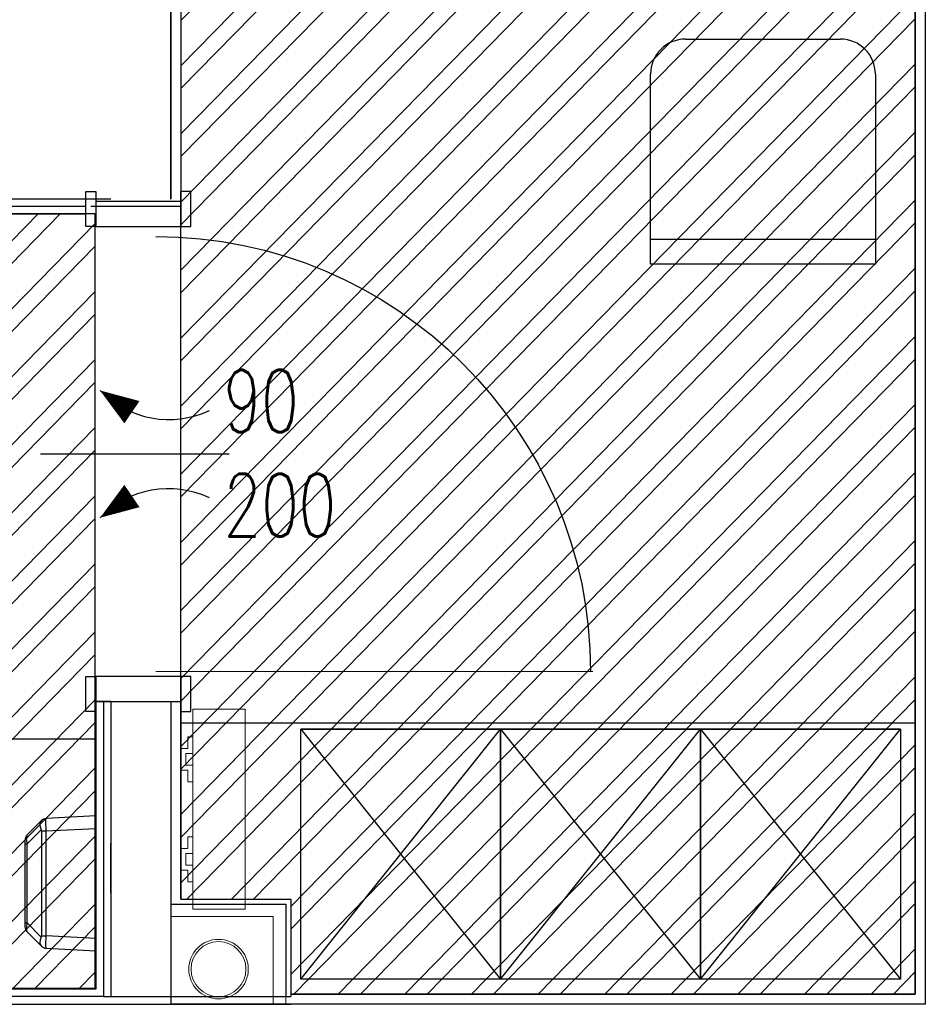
# Model space of a CAD drawing. Header units: centimetres. Extents: x -15121 to 30567, y -60641 to 0.
# Tile 106 of 256: x 4892 to 5073, y -25089 to -24892. Entities that reach past the tile are written whole.
import ezdxf

# ---------------------------------------------------------------- set-up
doc = ezdxf.new("R2010")
doc.units = ezdxf.units.CM
doc.header["$LTSCALE"] = 60
for name, color, linetype in [('A-----SZ', 8, 'Continuous'), ('A-MEB', 8, 'Continuous'), ('AIKA NP', 7, 'Continuous'), ('AIKA podłoga wc pod meble', 8, 'Continuous'), ('AIKA sufity podwieszane', 8, 'Continuous'), ('AIKA TYNK', 5, 'Continuous'), ('AIKA widokowe', 7, 'Continuous'), ('AIKA ŚCIANA', 8, 'Continuous')]:
    doc.layers.add(name, color=color, linetype=linetype)
doc.layers.add('IS_Grzejnik', color=15, linetype='Continuous', lineweight=5)
doc.layers.add('opisy', color=1, linetype='Continuous', lineweight=15)
doc.styles.add('RomanS', font='romans.shx')

# ---------------------------------------------------------------- blocks, each defined once
blk = doc.blocks.new('SL suszarka do rąk góra')
at = {"layer": 'AIKA widokowe'}
for p, q in [((-11, 0), (-13.5, 0)), ((-13.5, 0), (-12.98, -9.92)), ((-10.48, -9.92), (-11, 0)), ((11, 0), (-11, 0)), ((11, 0), (10.48, -9.92)), ((13.5, 0), (11, 0)), ((12.98, -9.92), (13.5, 0)), ((-12.54, -10.91), (-12.51, -10.94)), ((-12.51, -10.94), (-9.69, -13.76)), ((-7.92, -13.76), (-10.74, -10.94)), ((10.48, -9.92), (-10.48, -9.92)), ((-10.48, -10.91), (-10.48, -9.92)), ((-10.48, -10.91), (10.48, -10.91)), ((10.74, -10.94), (7.92, -13.76)), ((9.69, -13.76), (12.51, -10.94)), ((10.48, -10.91), (10.48, -9.92)), ((12.51, -10.94), (12.54, -10.91)), ((7.92, -13.76), (-7.92, -13.76)), ((-7.92, -14.2), (-7.92, -13.76)), ((7.92, -14.2), (7.92, -13.76)), ((-8.63, -14.2), (-7.92, -14.2)), ((-7.92, -14.2), (7.92, -14.2)), ((7.92, -14.2), (8.63, -14.2))]:
    blk.add_line(p, q, dxfattribs=at)
for centre, start, end in [((-11.48, -9.85), 183, 225), ((11.48, -9.85), 315, 357), ((-8.63, -12.7), 225, 270), ((8.63, -12.7), 270, 315)]:
    blk.add_arc(centre, 1.5, start, end, dxfattribs=at)
for centre, major_axis, ratio, start_param, end_param in [((-10.43, -10.9), (-2.55, 0.98), 0.026186, 0.011642, 0.272072), ((-10.5, -9.41), (-2.48, -0.48), 0.181937, 0.23532, 1.282518), ((-10.5, -9.41), (-2.07, -1.45), 0.488826, 0.0861, 1.133298), ((-10.43, -10.9), (-2.5, -0.07), 0.391695, 4.725364, 4.985794), ((-10.43, -11.96), (-0.435, 0.977), 0.924938, 5.892541, 6.15297), ((10.43, -10.9), (-2.5, 0.07), 0.391695, 4.438984, 4.699414), ((10.43, -11.96), (0.435, 0.977), 0.924938, 0.130215, 0.390645), ((10.5, -9.41), (2.07, -1.45), 0.488826, 5.149887, 6.197085), ((10.5, -9.41), (2.48, -0.48), 0.181937, 5.000667, 6.047865), ((10.43, -10.9), (2.55, 0.98), 0.026186, 6.011113, 6.271543), ((-7.21, -12.7), (-2.53, -0.97), 0.29403, 0.130209, 1.177407), ((7.21, -12.7), (2.53, -0.97), 0.29403, 5.105779, 6.152976)]:
    blk.add_ellipse(centre, major_axis=major_axis, ratio=ratio, start_param=start_param, end_param=end_param, dxfattribs=at)

msp = doc.modelspace()

# ---------------------------------------------------------------- hatches: boundary and pattern name
at = {"layer": 'AIKA sufity podwieszane', "transparency": 33554610}
h = msp.add_hatch(dxfattribs=at)
h.set_pattern_fill('ANSI32', color=8, angle=0.6)
h.set_pattern_definition([(45.6, (-6699.418, 2e-11), (-6.8053523, 6.6642933), []), (45.6, (-6694.928, 0.047), (-6.8053523, 6.6642933), [])])
h.paths.add_polyline_path([(5071.0491, -24739.7293), (5035.0491, -24739.7293), (4932.0491, -24739.7293), (4924.0491, -24739.7293), (4924.0491, -25067.7293), (4946.0491, -25067.7293), (4946.0491, -25086.7293), (5071.0491, -25086.7293)])
h = msp.add_hatch(dxfattribs=at)
h.set_pattern_fill('ANSI32', color=8, angle=0.6)
h.set_pattern_definition([(45.6, (-6538.906, 0.147), (-6.8053523, 6.6642933), []), (45.6, (-6534.416, 0.194), (-6.8053523, 6.6642933), [])])
h.paths.add_polyline_path([(4906.8523, -24930.58), (4787.3457, -24930.58), (4787.3457, -25085.582), (4906.8523, -25085.582)])

# ---------------------------------------------------------------- linework, layer by layer
at = {"layer": 'A-----SZ'}
for p, q in [((4910.0491, -25028.2274), (4910.0491, -25087.2293)), ((4910.0491, -25066.516), (4910.0491, -25056.516)), ((4786.0491, -25088.7633), (4946.0491, -25088.7293))]:
    msp.add_line(p, q, dxfattribs=at)
at = {"layer": 'A-MEB'}
for p, q in [((5025.0491, -24895.7293), (5056.0491, -24895.7293)), ((5018.0491, -24935.7293), (5018.0491, -24902.7293)), ((5063.0491, -24902.7293), (5063.0491, -24940.7293)), ((5018.0491, -24935.7293), (5063.0491, -24935.7293)), ((5018.0491, -24940.7293), (5018.0491, -24935.7293)), ((5063.0491, -24940.7293), (5018.0491, -24940.7293)), ((4948.0491, -25083.7293), (4948.0491, -25033.7293)), ((4948.0491, -25033.7293), (4988.0491, -25033.7293)), ((4948.0491, -25083.7293), (4988.0491, -25033.7293)), ((4988.0491, -25033.7293), (4948.0491, -25033.7293)), ((4948.0491, -25033.7293), (4988.0491, -25083.7293)), ((4988.0491, -25033.7293), (4988.0491, -25083.7293)), ((4988.0491, -25083.7293), (4988.0491, -25033.7293)), ((4988.0491, -25033.7293), (5028.0491, -25033.7293)), ((4988.0491, -25083.7293), (5028.0491, -25033.7293)), ((5028.0491, -25033.7293), (4988.0491, -25033.7293)), ((4988.0491, -25033.7293), (5028.0491, -25083.7293)), ((5028.0491, -25033.7293), (5028.0491, -25083.7293)), ((5028.0491, -25083.7293), (5028.0491, -25033.7293)), ((5028.0491, -25033.7293), (5068.0491, -25033.7293)), ((5028.0491, -25083.7293), (5068.0491, -25033.7293)), ((5068.0491, -25033.7293), (5028.0491, -25033.7293)), ((5028.0491, -25033.7293), (5068.0491, -25083.7293)), ((5068.0491, -25033.7293), (5068.0491, -25083.7293)), ((4988.0491, -25083.7293), (4948.0491, -25083.7293)), ((5028.0491, -25083.7293), (4988.0491, -25083.7293)), ((5068.0491, -25083.7293), (5028.0491, -25083.7293))]:
    msp.add_line(p, q, dxfattribs=at)
for centre, start, end in [((5025.0491, -24902.7293), 90, 180), ((5056.0491, -24902.7293), 0, 90)]:
    msp.add_arc(centre, 7, start, end, dxfattribs=at)
at = {"layer": 'AIKA NP', "color": 8}
for points in [[(4932.0491, -24737.7293), (4922.0491, -24737.7293), (4922.0491, -24927.7293)], [(5035.0491, -24737.7293), (5073.0491, -24737.7293), (5073.0491, -25087.2293)], [(4922.0491, -25028.2274), (4922.0491, -25068.7293), (4945.0491, -25068.7293), (4945.0491, -25087.2293)], [(4922.0491, -25028.2274), (4922.0491, -25068.7293), (4945.0491, -25068.7293), (4945.0491, -25085.7293)]]:
    msp.add_lwpolyline(points, dxfattribs=at)
at = {"layer": 'AIKA podłoga wc pod meble'}
for p, q in [((4924.0491, -24739.7293), (4924.0491, -24929.2274)), ((5071.0491, -25086.7293), (5071.0491, -24739.7293)), ((4924.0491, -25067.7293), (4924.0491, -24926.2274)), ((4924.0491, -25067.7293), (4924.0491, -24926.2274)), ((4924.0491, -24929.2274), (4906.0491, -24929.2274)), ((4907.0491, -25028.2274), (4924.0491, -25028.2274)), ((4924.0491, -25028.2274), (4924.0491, -25067.7293)), ((5071.0491, -25032.5293), (4924.0491, -25032.5293)), ((4924.0491, -25067.7293), (4946.0491, -25067.7293)), ((4946.0491, -25067.7293), (4946.0491, -25086.7293)), ((4946.0491, -25086.7293), (5071.0491, -25086.7293))]:
    msp.add_line(p, q, dxfattribs=at)
at = {"layer": 'AIKA sufity podwieszane', "color": 8, "transparency": 33554610}
msp.add_lwpolyline([(4787.3457, -24930.58), (4906.8523, -24930.58), (4906.8523, -25085.582), (4787.3457, -25085.582)], close=True, dxfattribs=at)
at = {"layer": 'AIKA TYNK'}
for p, q in [((4924.0491, -25028.2274), (4924.0491, -25067.7293)), ((4924.0491, -25028.2274), (4924.0491, -25067.7293)), ((4924.0491, -25067.7293), (4946.0491, -25067.7293)), ((4924.0491, -25067.7293), (4946.0491, -25067.7293)), ((4946.0491, -25067.7293), (4946.0491, -25087.2293)), ((4946.0491, -25067.7293), (4946.0491, -25086.7293)), ((5071.0491, -25086.7293), (4946.0491, -25086.7293)), ((4908.5491, -25087.2293), (4786.0491, -25087.2293))]:
    msp.add_line(p, q, dxfattribs=at)
for points in [[(4932.0491, -24739.7293), (4924.0491, -24739.7293), (4924.0491, -24929.2274)], [(5035.0491, -24739.7293), (5071.0491, -24739.7293), (5071.0491, -25086.7293)], [(4924.0491, -24926.2274), (4924.0491, -24929.2274)], [(4905.0491, -24929.2274), (4786.0444, -24929.2274), (4786.0444, -25087.2274)], [(4908.5491, -25028.2274), (4908.5491, -25087.2293)]]:
    msp.add_lwpolyline(points, dxfattribs=at)
at = {"layer": 'AIKA widokowe', "extrusion": (0, 0, -1)}
msp.add_line((4933.7452, -24978.7274), (4895.9498, -24978.7274), dxfattribs=at)
msp.add_line((4933.7452, -24978.7274), (4895.9498, -24978.7274), dxfattribs=at)
at = {"layer": 'AIKA widokowe', "color": 8}
msp.add_line((4910.0491, -25028.2274), (4907.0491, -25028.2274), dxfattribs=at)
msp.add_line((4910.0491, -25028.2274), (4907.0491, -25028.2274), dxfattribs=at)
at = {"layer": 'AIKA widokowe'}
for p, q in [((4907.0491, -25035.7272), (4787.4091, -25035.7272)), ((4907.0491, -25085.7293), (4787.3458, -25085.5772))]:
    msp.add_line(p, q, dxfattribs=at)
for points in [[(4907.0491, -24933.2274), (4905.0491, -24933.2274), (4905.0491, -24926.2274), (4907.0491, -24926.2274)], [(4924.0491, -24933.2274), (4926.0491, -24933.2274), (4926.0491, -24926.2274), (4924.0491, -24926.2274)], [(4924.0491, -24933.2274), (4926.0491, -24933.2274), (4926.0491, -24926.2274), (4924.0491, -24926.2274)], [(4907.0491, -24933.2274), (4924.0491, -24933.2274), (4924.0491, -24928.2274), (4907.0491, -24928.2274)], [(4907.0491, -24933.2274), (4924.0491, -24933.2274), (4924.0491, -24928.2274), (4907.0491, -24928.2274)], [(4907.0491, -25030.2274), (4905.0491, -25030.2274), (4905.0491, -25023.2274), (4907.0491, -25023.2274)], [(4907.0491, -25030.2274), (4905.0491, -25030.2274), (4905.0491, -25023.2274), (4907.0491, -25023.2274)], [(4907.0491, -25028.2274), (4924.0491, -25028.2274), (4924.0491, -25023.2274), (4907.0491, -25023.2274)], [(4907.0491, -25028.2274), (4924.0491, -25028.2274), (4924.0491, -25023.2274), (4907.0491, -25023.2274)], [(4924.0491, -25030.2274), (4926.0491, -25030.2274), (4926.0491, -25023.2274), (4924.0491, -25023.2274)], [(4924.0491, -25030.2274), (4926.0491, -25030.2274), (4926.0491, -25023.2274), (4924.0491, -25023.2274)]]:
    msp.add_lwpolyline(points, close=True, dxfattribs=at)
at = {"layer": 'AIKA widokowe', "color": 8}
for points in [[(4910.0491, -24927.7293), (4786.0491, -24927.7293), (4786.0491, -25085.7293)], [(4910.0491, -25028.2274), (4910.0491, -25087.2293)]]:
    msp.add_lwpolyline(points, dxfattribs=at)
at = {"layer": 'AIKA widokowe'}
for points in [[(4905.0491, -24930.7274), (4787.5425, -24930.7274), (4787.3458, -25085.5772)], [(4907.0491, -25028.2274), (4907.0491, -25085.7293)]]:
    msp.add_lwpolyline(points, dxfattribs=at)
for points in [[(4907.8896, -24966.0042, 0, 5.4, 0), (4914.2727, -24970.3491, 5.4, 5.4, 0)], [(4907.8896, -24966.0042, 0, 5.4, 0), (4914.2727, -24970.3491, 5.4, 5.4, 0)], [(4907.8896, -24991.4507, 0, 5.4, 0), (4914.2727, -24987.1058, 5.4, 5.4, 0)], [(4907.8896, -24991.4507, 0, 5.4, 0), (4914.2727, -24987.1058, 5.4, 5.4, 0)]]:
    msp.add_lwpolyline(points, format="xyseb", dxfattribs=at)
at = {"layer": 'AIKA widokowe', "extrusion": (0, 0, -1)}
msp.add_arc((-4919.0491, -25022.2274), 87, 90, 180, dxfattribs=at)
msp.add_arc((-4919.0491, -25022.2274), 87, 90, 180, dxfattribs=at)
at = {"layer": 'AIKA widokowe'}
for centre, start, end in [((4921.6021, -24952.7201), 224.090838, 295.316168), ((4921.6021, -24952.7201), 224.090838, 295.316168), ((4921.6021, -25004.7348), 64.683832, 135.909162), ((4921.6021, -25004.7348), 64.683832, 135.909162)]:
    msp.add_arc(centre, 19.0919, start, end, dxfattribs=at)
at = {"layer": 'AIKA ŚCIANA'}
for p, q in [((4922.0491, -24927.7293), (4922.0491, -24737.7293)), ((5073.0491, -24737.7293), (5073.0491, -25088.7293)), ((4922.0491, -25031.7293), (4922.0491, -25087.2293)), ((4922.0491, -25031.7293), (4922.0491, -25088.7293)), ((4908.5491, -25087.2293), (4946.0491, -25087.2293)), ((5073.0491, -25088.7293), (4922.0491, -25088.7293))]:
    msp.add_line(p, q, dxfattribs=at)
at = {"layer": 'IS_Grzejnik', "color": 15, "extrusion": (0, 0, -1)}
msp.add_lwpolyline([(-4926.4491, -25069.7619), (-4926.4491, -25029.7619), (-4936.9491, -25029.7619), (-4936.9491, -25069.7619)], close=True, dxfattribs=at)
msp.add_lwpolyline([(-4926.4491, -25069.7619), (-4926.4491, -25029.7619), (-4936.9491, -25029.7619), (-4936.9491, -25069.7619)], close=True, dxfattribs=at)
at = {"layer": 'IS_Grzejnik', "color": 15}
for points in [[(4926.4491, -25044.2619), (4926.4491, -25040.9285), (4925.0491, -25040.9285), (4925.0491, -25038.5952), (4926.4491, -25038.5952), (4926.4491, -25035.2619), (4925.4491, -25035.2619), (4925.4491, -25037.5952), (4924.0491, -25037.5952), (4924.0491, -25041.9285), (4925.4491, -25041.9285), (4925.4491, -25044.2619)], [(4926.4491, -25044.2619), (4926.4491, -25040.9285), (4925.0491, -25040.9285), (4925.0491, -25038.5952), (4926.4491, -25038.5952), (4926.4491, -25035.2619), (4925.4491, -25035.2619), (4925.4491, -25037.5952), (4924.0491, -25037.5952), (4924.0491, -25041.9285), (4925.4491, -25041.9285), (4925.4491, -25044.2619)], [(4926.4491, -25064.2619), (4926.4491, -25060.9285), (4925.0491, -25060.9285), (4925.0491, -25058.5952), (4926.4491, -25058.5952), (4926.4491, -25055.2619), (4925.4491, -25055.2619), (4925.4491, -25057.5952), (4924.0491, -25057.5952), (4924.0491, -25061.9285), (4925.4491, -25061.9285), (4925.4491, -25064.2619)], [(4926.4491, -25064.2619), (4926.4491, -25060.9285), (4925.0491, -25060.9285), (4925.0491, -25058.5952), (4926.4491, -25058.5952), (4926.4491, -25055.2619), (4925.4491, -25055.2619), (4925.4491, -25057.5952), (4924.0491, -25057.5952), (4924.0491, -25061.9285), (4925.4491, -25061.9285), (4925.4491, -25064.2619)]]:
    msp.add_lwpolyline(points, close=True, dxfattribs=at)
at = {"layer": 'opisy', "color": 0, "extrusion": (0, 0, -1)}
msp.add_line((4919.0491, -25022.2274), (5006.4841, -25022.2274), dxfattribs=at)
msp.add_line((4919.0491, -25022.2274), (5006.4841, -25022.2274), dxfattribs=at)
at = {"layer": 'opisy', "color": 5}
msp.add_line((4910.0491, -25028.2274), (4924.0491, -25028.2274), dxfattribs=at)
msp.add_line((4910.0491, -25028.2274), (4924.0491, -25028.2274), dxfattribs=at)
at = {"layer": 'opisy'}
for p, q in [((4909.0491, -25030.2274), (4909.0491, -25030.2274)), ((4909.0491, -25030.2274), (4909.0491, -25030.2274)), ((4922.0491, -25068.7293), (4945.0491, -25068.7293)), ((4922.0491, -25068.7293), (4945.0491, -25068.7293)), ((4945.0491, -25068.7293), (4945.0491, -25088.7293))]:
    msp.add_line(p, q, dxfattribs=at)
at = {"layer": 'opisy', "color": 8}
for p, q in [((4922.0491, -25071.2293), (4942.5491, -25071.2293)), ((4922.0491, -25071.2293), (4942.5491, -25071.2293)), ((4942.5491, -25071.2293), (4942.5491, -25087.2293)), ((4942.5491, -25071.2293), (4942.5491, -25088.7293))]:
    msp.add_line(p, q, dxfattribs=at)
at = {"layer": 'opisy', "color": 1}
for p, q in [((4983.4328, -25088.7293), (4958.4328, -25088.7293)), ((5039.2618, -25088.7293), (5064.2618, -25088.7293))]:
    msp.add_line(p, q, dxfattribs=at)
at = {"layer": 'opisy'}
for radius in [5.9579, 5.9579, 5.5, 5.5]:
    msp.add_circle((4931.5972, -25081.7295), radius, dxfattribs=at)

# ---------------------------------------------------------------- block references
at = {"layer": 'AIKA widokowe', "color": 6, "rotation": 270}
msp.add_blockref('SL suszarka do rąk góra', (4907.0491, -25064.5807), dxfattribs=at)

# ---------------------------------------------------------------- texts
at = {"layer": 'AIKA widokowe', "style": 'RomanS', "width": 0.7}
for s, p in [('90', (4932.6335, -24974.3636)), ('90', (4932.6335, -24974.3636)), ('200', (4932.6335, -24995.197)), ('200', (4932.6335, -24995.197))]:
    msp.add_text(s, height=12.5, rotation=360, dxfattribs=at).set_placement(p)

doc.saveas('drawing.dxf')
